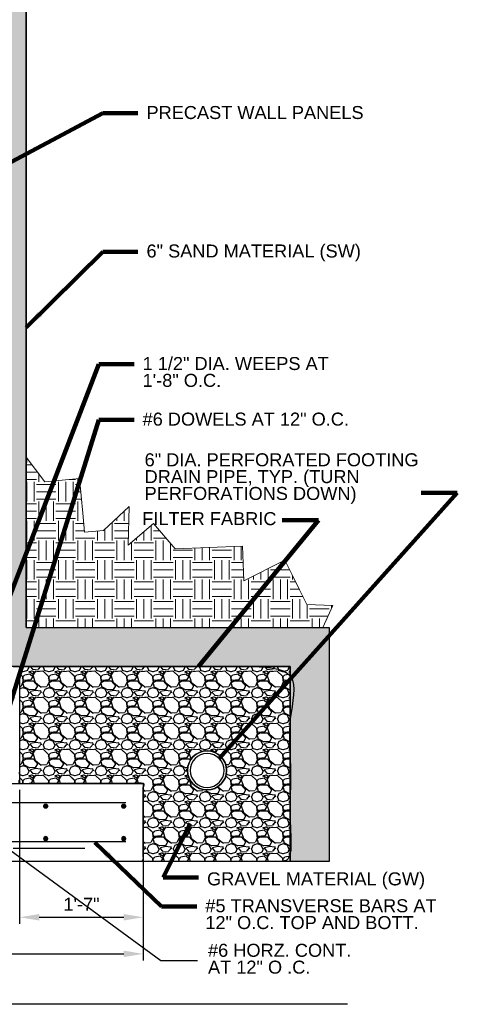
# Model space of a CAD drawing. Header units: inches. Extents: x 804 to 1243, y 182 to 489.
# Tile 14 of 20: x 1176 to 1243, y 187 to 339. Entities that reach past the tile are written whole.
import ezdxf
from ezdxf.enums import TextEntityAlignment as Align

# ---------------------------------------------------------------- set-up
doc = ezdxf.new("R2010")
doc.units = ezdxf.units.IN
doc.header["$LTSCALE"] = 0.25
doc.header["$MEASUREMENT"] = 0
for name, color, linetype, lineweight in [('A-ANNO-NPLT', 7, 'Continuous', 18), ('G-ANNO-DIM', 1, 'Continuous', 18), ('G-ANNO-PATT', 9, 'Continuous', 18), ('G-ANNO-TEXT', 7, 'Continuous', 30), ('S-FNDN-FTNG', 48, 'Continuous', 25), ('S-REIN-RBAR', 5, 'Continuous', 25)]:
    doc.layers.add(name, color=color, linetype=linetype, lineweight=lineweight)
doc.styles.add("3 4 1'-0", font='arial.ttf', dxfattribs={"height": 2})
doc.dimstyles.new("3 4 1'-0", dxfattribs={"dimtxt": 2, "dimasz": 3, "dimexe": 1, "dimexo": 1, "dimgap": 1, "dimtad": 1, "dimdec": 4, "dimzin": 11, "dimdsep": 46, "dimlunit": 4, "dimtxsty": "3 4 1'-0", "dimcen": 0, "dimadec": 4, "dimazin": 3, "dimtfac": 1, "dimtdec": 0, "dimtofl": 0, "dimtmove": 0, "dimatfit": 3, "dimfxl": 1, "dimfrac": 2, "dimtolj": 1, "dimtzin": 11, "dimarcsym": 0})

# ---------------------------------------------------------------- blocks, each defined once
blk = doc.blocks.new('REINFDOT')
at = {"color": 0}
for radius in [0.00313, 0.00187, 0.000625]:
    blk.add_circle((0, 0), radius, dxfattribs=at)
blk = doc.blocks.new('REINF. DOT')
at = {"layer": 'S-REIN-RBAR', "extrusion": (0, 0, -1), "xscale": 100, "yscale": -100, "zscale": 100, "rotation": 90}
blk.add_blockref('REINFDOT', (-36.533405, 24.589429), dxfattribs=at)
blk = doc.blocks.new('REINF. DOT_1')
at = {"layer": 'S-REIN-RBAR', "xscale": 100, "yscale": 100, "zscale": 100, "rotation": 90}
blk.add_blockref('REINFDOT', (36.533405, 24.589429), dxfattribs=at)
blk = doc.blocks.new('*D54')
at = {"layer": 'G-ANNO-DIM', "color": 0, "linetype": 'ByBlock', "lineweight": -2, "transparency": 16777216}
for p, q in [((1194.84, 214.35), (1194.84, 194.13)), ((1128.84, 208.35), (1128.84, 194.13))]:
    blk.add_line(p, q, dxfattribs=at)
at = {"layer": 'G-ANNO-DIM', "color": 0, "lineweight": -2, "transparency": 16777216}
blk.add_line((1131.84, 195.13), (1191.84, 195.13), dxfattribs=at)
at = {"layer": 'G-ANNO-DIM', "color": 0, "transparency": 16777216}
for points in [[(1131.84, 195.63), (1131.84, 194.63), (1128.84, 195.13)], [(1191.84, 195.63), (1191.84, 194.63), (1194.84, 195.13)]]:
    blk.add_solid(points, dxfattribs=at)
at = {"layer": 'G-ANNO-DIM', "color": 0, "transparency": 16777216, "insert": (1161.84, 197.15), "char_height": 2, "attachment_point": 5, "style": "3 4 1'-0"}
blk.add_mtext('\\A1;5\'-6"', dxfattribs=at)
blk = doc.blocks.new('*D50')
at = {"layer": 'G-ANNO-DIM', "color": 0, "linetype": 'ByBlock', "lineweight": -2, "transparency": 16777216}
for p, q in [((1175.84, 220.35), (1175.84, 199.76)), ((1194.84, 220.35), (1194.84, 199.76))]:
    blk.add_line(p, q, dxfattribs=at)
at = {"layer": 'G-ANNO-DIM', "color": 0, "lineweight": -2, "transparency": 16777216}
blk.add_line((1178.84, 200.76), (1191.84, 200.76), dxfattribs=at)
at = {"layer": 'G-ANNO-DIM', "color": 0, "transparency": 16777216}
for points in [[(1178.84, 201.26), (1178.84, 200.26), (1175.84, 200.76)], [(1191.84, 201.26), (1191.84, 200.26), (1194.84, 200.76)]]:
    blk.add_solid(points, dxfattribs=at)
at = {"layer": 'G-ANNO-DIM', "color": 0, "transparency": 16777216, "insert": (1185.34, 202.76), "char_height": 2, "attachment_point": 5, "style": "3 4 1'-0"}
blk.add_mtext('\\A1;1\'-7"', dxfattribs=at)
blk = doc.blocks.new('REINF. DOT_2')
at = {"layer": 'A-ANNO-NPLT', "color": 7, "xscale": 100, "yscale": 100, "zscale": 100, "rotation": 90}
blk.add_blockref('REINFDOT', (36.533405, 24.589429), dxfattribs=at)
blk = doc.blocks.new('23')
at = {"layer": 'G-ANNO-TEXT'}
h = blk.add_hatch(dxfattribs=at)
h.set_pattern_fill('GRAVEL', color=256, style=0, pattern_type=2)
h.set_pattern_definition([(200.5562, (1256.31774, 220.0331), (-12.0000398, -4.0000394), [0.68352, -101.84494]), (4.7637, (1265.3624, 219.7573), (-36.000118, -4.00004), [1.0032, -47.16334]), (4.7637, (1261.3624, 219.7573), (-36.000118, -4.00004), [1.0032, -47.16334]), (4.7637, (1257.3624, 219.7573), (-36.000118, -4.00004), [1.0032, -47.16334]), (332.3539, (1256.5181, 220.16776), (-60.0001968, 32.0003154), [0.94826, -93.87834]), (332.3539, (1260.5181, 220.16774), (-60.0001968, 32.0003154), [0.94826, -93.87834]), (332.3539, (1264.5181, 220.16773), (-60.0001968, 32.0003154), [0.94826, -93.87834]), (285.255, (1256.3243, 220.7035), (-5e-07, -4.00004), [0.5824, -45.02504]), (285.255, (1260.3243, 220.7035), (-5e-07, -4.00004), [0.5824, -45.02504]), (285.255, (1264.3243, 220.7035), (-5e-07, -4.00004), [0.5824, -45.02504]), (213.6902, (1256.849, 221.1228), (-12.00004, -4.00004), [0.59193, -13.83035]), (213.6902, (1260.8492, 221.1228), (-12.00004, -4.00004), [0.59196, -13.8303]), (213.6902, (1256.8825, 217.146), (-12.00004, -4.00004), [0.04047, -14.3818]), (213.6902, (1264.8492, 221.1228), (-12.00004, -4.00004), [0.592, -13.8303]), (213.6902, (1260.8825, 217.1458), (-12.00004, -4.00004), [0.04043, -14.38185]), (213.6902, (1264.8825, 217.1458), (-12.00004, -4.00004), [0.0404, -14.3819]), (180, (1257.909, 221.072), (-12.00004, 4.00004), [1.04, -10.96004]), (181.7357, (1261.9088, 221.07213), (-120.0003939, -4.0000393), [1.04, -131.02103]), (180, (1265.909, 221.072), (-12.00004, 4.00004), [1.04, -10.96004]), (131.987, (1266.6435, 220.2974), (-12.00004, 12.000118), [1.0763, -52.73858]), (131.987, (1262.6435, 220.2974), (-12.00004, 12.000118), [1.0763, -52.73858]), (131.987, (1258.6435, 220.2974), (-12.00004, 12.000118), [1.0763, -52.73858]), (59.0364, (1266.2683, 219.7665), (-12.00004, -16.000157), [0.5557, -22.7683]), (59.0364, (1262.2682, 219.7665), (-12.00004, -16.000157), [0.5557, -22.7683]), (59.0364, (1258.2682, 219.7665), (-12.00004, -16.000157), [0.5557, -22.7683]), (90, (1264.309, 217.512), (-12, -4), [0.24, -3.76004]), (90, (1260.309, 217.512), (-12, -4), [0.24, -3.76004]), (90, (1256.309, 217.512), (-12, -4), [0.24, -3.76004]), (118.6103, (1264.4702, 217.1657), (-12.000039, 24.000236), [0.41182, -49.70845]), (118.6103, (1260.4702, 217.1657), (-12.000039, 24.000236), [0.41182, -49.70845]), (118.6103, (1256.4702, 217.16575), (-12.000039, 24.000236), [0.41182, -49.70845]), (186.91127, (1257.50257, 217.2588), (-96.0003153, -12.0001185), [1.00718, -131.95943]), (186.91127, (1261.50257, 217.2588), (-96.0003153, -12.0001185), [1.00718, -131.95943]), (186.91127, (1265.50257, 217.25882), (-96.0003153, -12.0001185), [1.00718, -131.95943]), (236.3101, (1257.8411, 217.7668), (-12.00004, -16.000158), [0.5769, -42.69007]), (236.3101, (1261.8411, 217.7668), (-12.00004, -16.000158), [0.5769, -42.69007]), (236.3101, (1265.8411, 217.7668), (-12.00004, -16.000158), [0.5769, -42.69007]), (354.28937, (1258.25637, 219.6541), (-84.0002761, 8.000078), [0.7642, -119.8347]), (354.28937, (1262.25636, 219.65408), (-84.0002761, 8.000078), [0.7642, -119.8347]), (354.28937, (1266.25636, 219.65408), (-84.0002761, 8.000078), [0.7642, -119.8347]), (14.0363, (1265.4784, 219.4899), (-36.000118, -8.000078), [0.82462, -48.65283]), (14.0363, (1261.4784, 219.4899), (-36.000118, -8.000078), [0.82462, -48.65283]), (14.0363, (1257.4784, 219.4899), (-36.000118, -8.000078), [0.82462, -48.65283]), (74.745, (1265.4278, 219.237), (5e-07, -4.00004), [0.20396, -45.4035]), (74.745, (1261.4278, 219.237), (5e-07, -4.00004), [0.20396, -45.4035]), (74.745, (1257.4278, 219.237), (5e-07, -4.00004), [0.20396, -45.4035]), (110.556, (1263.1588, 219.2871), (-12.00004, 28.000275), [0.34176, -33.83456]), (110.556, (1259.1588, 219.2871), (-12.00004, 28.000275), [0.34176, -33.83456]), (110.556, (1255.1588, 219.2872), (-12.00004, 28.000275), [0.34176, -33.83456]), (163.1415, (1264.94712, 219.8282), (-120.000394, 36.0003543), [0.67052, -137.25752]), (163.1415, (1260.94712, 219.8282), (-120.000394, 36.0003543), [0.67052, -137.25752]), (163.1415, (1256.94712, 219.8282), (-120.000394, 36.0003543), [0.67052, -137.25752]), (113.1985, (1265.2173, 219.2633), (-12.00004, 24.000236), [0.60926, -29.8541]), (113.1985, (1261.2173, 219.2633), (-12.00004, 24.000236), [0.60926, -29.8541]), (113.1985, (1257.2173, 219.2633), (-12.00004, 24.000236), [0.60926, -29.8541]), (246.8015, (1255.6664, 219.7756), (-12.00004, -24.000236), [0.5727, -29.89065]), (246.8015, (1259.6664, 219.7756), (-12.00004, -24.000236), [0.5727, -29.89065]), (246.8015, (1263.6664, 219.7756), (-12.00004, -24.000236), [0.5727, -29.89065]), (200.55617, (1260.31774, 220.0331), (-12.0000398, -4.0000394), [0.68352, -101.84494]), (200.55617, (1264.31774, 220.0331), (-12.0000398, -4.0000394), [0.68352, -101.84494]), (196.50446, (1257.00908, 218.695), (-96.0003151, -28.0002765), [0.7088, -111.93265]), (196.50446, (1261.00907, 218.695), (-96.0003151, -28.0002765), [0.7088, -111.93265]), (196.50446, (1265.00907, 218.695), (-96.0003151, -28.0002765), [0.7088, -111.93265]), (246.8015, (1257.2693, 219.2836), (-12.00004, -24.000236), [0.60926, -29.8541]), (246.8015, (1261.2692, 219.2836), (-12.00004, -24.000236), [0.60926, -29.8541]), (246.8015, (1265.2692, 219.2836), (-12.00004, -24.000236), [0.60926, -29.8541]), (110.556, (1263.653, 218.7467), (-12.00004, 28.000275), [0.59464, -33.58168]), (110.556, (1259.653, 218.7467), (-12.00004, 28.000275), [0.59464, -33.58168]), (110.556, (1255.653, 218.7467), (-12.00004, 28.000275), [0.59464, -33.5817]), (163.49554, (1264.3045, 218.5029), (-96.0003151, 28.0002765), [0.7088, -111.93265]), (163.49554, (1260.3045, 218.5029), (-96.0003151, 28.0002765), [0.7088, -111.93265]), (163.49554, (1256.30452, 218.5029), (-96.0003151, 28.0002765), [0.7088, -111.93265]), (18.435, (1265.2183, 218.4805), (-12.00004, 1e-08), [0.50596, -12.1432]), (18.435, (1261.2183, 218.4805), (-12.00004, 1e-08), [0.50596, -12.1432]), (18.435, (1257.2183, 218.4805), (-12.00004, 1e-08), [0.50596, -12.1432]), (149.0361, (1265.82566, 218.1174), (-48.0001574, 28.000275), [0.69972, -69.27206]), (149.0361, (1261.82566, 218.1174), (-48.0001574, 28.000275), [0.69972, -69.27206]), (149.0361, (1257.82565, 218.1174), (-48.0001574, 28.000275), [0.69972, -69.27206]), (249.444, (1258.0078, 218.5107), (-12.00004, -28.000275), [0.4308, -33.7455]), (249.444, (1262.0078, 218.5107), (-12.00004, -28.000275), [0.4308, -33.7455]), (249.444, (1266.0078, 218.5107), (-12.00004, -28.000275), [0.4308, -33.7455]), (336.8013, (1257.709, 218.63574), (-36.0001184, 16.0001575), [0.30463, -91.08504]), (336.8013, (1261.709, 218.63574), (-36.0001184, 16.0001575), [0.30463, -91.08504]), (336.8013, (1265.709, 218.63573), (-36.0001184, 16.0001575), [0.30463, -91.08504]), (315, (1257.4325, 218.1466), (-12.00004, 8.00008), [0.5657, -16.405]), (314.9998, (1261.4325, 218.1466), (-12.00004, 8.00008), [0.5657, -16.405]), (314.9998, (1265.4325, 218.1466), (-12.00004, 8.00008), [0.5657, -16.405]), (8.6157, (1264.60308, 218.0408), (-24.000079, -4.0000391), [0.80895, -132.69806]), (8.6157, (1260.60307, 218.04078), (-24.000079, -4.0000391), [0.80895, -132.69806]), (8.6157, (1256.60307, 218.04078), (-24.000079, -4.000039), [0.80895, -132.69806]), (41.6337, (1264.2325, 217.6774), (-24.000079, -20.000197), [0.4252, -47.74147]), (41.6337, (1260.2325, 217.6774), (-24.000079, -20.000197), [0.4252, -47.74147]), (41.6337, (1256.2325, 217.6774), (-24.000079, -20.000197), [0.4252, -47.74147]), (317.4894, (1255.35786, 218.626), (-12.000039, 12.0001176), [1.2458, -63.8699]), (317.4894, (1259.35785, 218.626), (-12.000039, 12.0001176), [1.2458, -63.8699]), (317.4894, (1263.35784, 218.626), (-12.000039, 12.0001176), [1.2458, -63.8699]), (4.7637, (1266.3826, 218.5339), (-36.000118, -4.00004), [0.64423, -47.5223]), (4.7637, (1262.3826, 218.5339), (-36.000118, -4.00004), [0.96333, -47.2032]), (4.7637, (1258.3826, 218.5339), (-36.000118, -4.00004), [0.96333, -47.2032]), (4.7637, (1255.0246, 218.5874), (-36.000118, -4.00004), [0.3191, -47.84745]), (59.0364, (1265.8534, 217.8572), (-12.00004, -16.000157), [0.8438, -22.4802]), (59.0364, (1261.8534, 217.8572), (-12.00004, -16.000157), [0.8438, -22.4802]), (59.0364, (1257.8533, 217.8572), (-12.00004, -16.000157), [0.8438, -22.4802]), (108.4348, (1266.2673, 220.8039), (-12.00004, 32.000315), [0.3348, -37.61286]), (108.4348, (1266.1652, 217.1228), (-12.00004, 32.000315), [0.71513, -37.23255]), (108.4348, (1262.2673, 220.8039), (-12.00004, 32.000315), [0.33483, -37.61285]), (108.4348, (1262.1652, 217.1228), (-12.00004, 32.000315), [0.7151, -37.23256]), (108.4348, (1258.2673, 220.8039), (-12.00004, 32.000315), [0.33484, -37.61284]), (108.4348, (1258.1652, 217.1228), (-12.00004, 32.000315), [0.7151, -37.23258]), (142.1248, (1267.0246, 220.1871), (-12.00004, 8.000079), [0.96596, -44.64132]), (142.1248, (1263.1403, 220.0977), (-12.00004, 8.000079), [1.1121, -44.49516]), (142.1248, (1259.1402, 220.0977), (-12.00004, 8.000079), [1.1121, -44.49516]), (142.1248, (1255.1402, 220.0976), (-12.00004, 8.00008), [0.14614, -45.46114]), (182.7263, (1256.0011, 220.1823), (-12.0000396, -4e-07), [0.84095, -83.2545]), (182.7263, (1260.0011, 220.1823), (-12.0000396, -4e-07), [0.84095, -83.2545]), (182.7263, (1264.0011, 220.1823), (-12.0000396, -4e-07), [0.84095, -83.2545]), (246.8015, (1256.3812, 221.059), (-12.00004, -24.000236), [0.8246, -29.63874]), (246.8015, (1260.3812, 221.059), (-12.00004, -24.000236), [0.8246, -29.63874]), (246.8015, (1264.3812, 221.059), (-12.00004, -24.000236), [0.82462, -29.63874]), (270, (1256.297, 217.821), (-12, -4), [0.6994, -3.3006]), (270, (1256.33, 221.123), (-12, -4), [0.14154, -3.8585]), (270, (1260.297, 217.821), (-12, -4), [0.6994, -3.30064]), (270, (1260.33, 221.123), (-12, -4), [0.14155, -3.8585]), (270, (1264.297, 217.821), (-12, -4), [0.6994, -3.30065]), (270, (1264.33, 221.123), (-12, -4), [0.14156, -3.8585]), (48.013, (1266.7247, 218.9131), (-24.0000785, -28.000276), [0.4438, -53.37108]), (48.013, (1262.7247, 218.9131), (-24.0000785, -28.000276), [0.65115, -53.1637]), (48.013, (1258.7247, 218.91315), (-24.000079, -28.000276), [0.65115, -53.1637]), (48.013, (1255.0246, 219.2403), (-24.000079, -28.000276), [0.2074, -53.60748]), (355.2363, (1257.7993, 218.876), (-36.000118, 4.00004), [0.92347, -47.24307]), (355.2363, (1261.7993, 218.876), (-36.000118, 4.00004), [0.92347, -47.24307]), (355.2363, (1265.7993, 218.876), (-36.000118, 4.00004), [0.92347, -47.24307]), (311.987, (1257.4435, 219.2974), (-24.000079, 28.000276), [0.53814, -53.27672]), (311.987, (1261.4435, 219.2974), (-24.0000785, 28.000276), [0.53814, -53.27672]), (311.987, (1265.4435, 219.2974), (-24.0000785, 28.000276), [0.53814, -53.27672])])
h.paths.add_polyline_path([(1175.84468, 239.34531), (1175.84468, 227.39218), (1175.84468, 225.88698), (1175.84468, 221.34531), (1194.84468, 221.34531), (1194.84468, 215.34531), (1194.84468, 209.34531), (1217.45654, 209.34531), (1217.45654, 239.34531)])
edge = h.paths.add_edge_path(flags=17)
edge.add_arc((1204.65718, 223.34531), 3, 0, 360)
at = {"layer": 'G-ANNO-PATT'}
blk.add_line((1217.45654, 215.34531), (1217.45654, 209.34531), dxfattribs=at)
at = {"layer": 'G-ANNO-TEXT'}
for p, q in [((1176.84468, 245.34531, 3.51971), (1176.84468, 393.84531, 3.51971)), ((1226.22586, 187.37267, 3.51971), (827.84149, 187.37267, 3.51971))]:
    blk.add_line(p, q, dxfattribs=at)
at = {"layer": 'G-ANNO-TEXT', "elevation": 3.51971, "flags": 128}
for points in [[(959.02256, 393.84531), (1176.84468, 393.84531), (1176.84468, 245.34531), (1223.45654, 245.34531), (1223.45654, 209.34531), (1220.75017, 209.34531), (1217.45654, 209.34531), (1217.45654, 215.34531), (1217.45654, 215.34531), (1217.45654, 239.34531), (1174.84468, 239.34531), (1170.84468, 239.34531), (1170.84468, 239.34531), (1170.84468, 241.50231), (1170.84468, 369.18831), (1170.84468, 371.34531), (1169.21968, 371.34531), (1169.21968, 371.84531), (1169.21968, 387.34531), (959.02256, 387.34531)], [(1176.84468, 245.34531), (1223.45654, 245.34531), (1223.45654, 209.34531), (1194.84468, 209.34531)], [(1174.84468, 239.34531), (1217.45654, 239.34531), (1217.45654, 209.34531), (1194.84468, 209.34531)], [(1172.85439, 224.25695), (1167.55352, 216.04309), (1197.53785, 194.12626), (1203.19204, 194.12626)]]:
    blk.add_lwpolyline(points, dxfattribs=at)
blk.add_lwpolyline([(1201.65718, 223.34531, -1), (1207.65718, 223.34531, -1)], format="xyb", close=True, dxfattribs=at)
at = {"layer": 'G-ANNO-TEXT', "extrusion": (0, 0, -1)}
for radius in [3, 2.6063]:
    blk.add_circle((-1204.65718, 223.34531, -3.51971), radius, dxfattribs=at)
at = {"layer": 'G-ANNO-TEXT'}
blk.add_rational_spline([(1175.84468, 239.34531, 3.5197), (1175.84468, 233.36874, 3.5197), (1175.84468, 227.39218, 3.5197), (1175.84468, 226.63958, 3.5197), (1175.84468, 225.88698, 3.5197), (1175.84468, 223.61614, 3.5197), (1175.84468, 221.34531, 3.5197), (1185.34468, 221.34531, 3.5197), (1194.84468, 221.34531, 3.5197), (1194.84468, 218.34531, 3.5197), (1194.84468, 215.34531, 3.5197), (1194.84468, 212.34531, 3.5197), (1194.84468, 209.34531, 3.5197), (1206.15061, 209.34531, 3.5197), (1217.45654, 209.34531, 3.5197), (1217.45654, 224.34531, 3.5197), (1217.45654, 239.34531, 3.5197), (1196.65061, 239.34531, 3.5197), (1175.84468, 239.34531, 3.5197), (1175.84468, 239.34531, 3.5197), (1175.84468, 239.34531, 3.5197)], [1, 1, 1, 1, 1, 1, 1, 1, 1, 1, 1, 1, 1, 1, 1, 1, 1, 1, 1, 0.967770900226, 1], degree=2, knots=[0, 0, 0, 0.055555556, 0.055555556, 0.111111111, 0.111111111, 0.166666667, 0.166666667, 0.25, 0.25, 0.333333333, 0.333333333, 0.5, 0.5, 0.666666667, 0.666666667, 0.75, 0.75, 0.833333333, 0.833333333, 1, 1, 1], dxfattribs=at)
at = {"layer": 'S-FNDN-FTNG'}
blk.add_3dface([(1194.84468, 209.34531, 3.51971), (1128.84468, 209.34531, 3.51971), (1128.84468, 221.34531, 3.51971), (1194.84468, 221.34531, 3.51971)], dxfattribs=at)
at = {"layer": 'S-REIN-RBAR'}
for p, q in [((1192.1454, 218.34531, 3.51971), (1131.52911, 218.34531, 3.51971)), ((1192.1454, 212.34531, 3.51971), (1131.52911, 212.34531, 3.51971)), ((1185.84468, 211.34531, 3.51971), (1174.84468, 211.34531, 3.51971))]:
    blk.add_line(p, q, dxfattribs=at)
at = {"layer": 'S-REIN-RBAR', "rotation": 180}
for p in [(1216.37808, 242.43474, 3.51971), (1228.37808, 242.43474, 3.51971)]:
    blk.add_blockref('REINF. DOT_1', p, dxfattribs=at)
at = {"layer": 'S-REIN-RBAR', "extrusion": (0, 0, -1)}
for p in [(-1216.37808, 188.25588, -3.51971), (-1228.37808, 188.25588, -3.51971)]:
    blk.add_blockref('REINF. DOT', p, dxfattribs=at)
at = {"layer": 'G-ANNO-TEXT', "color": 7, "style": "3 4 1'-0"}
blk.add_text('6" SAND MATERIAL (SW)', height=2, dxfattribs=at).set_placement((1195.34104, 304.23262, 3.51971), align=Align.TOP_LEFT)
at = {"layer": 'G-ANNO-TEXT', "color": 7, "char_height": 2, "attachment_point": 1, "style": "3 4 1'-0"}
for s, insert, line_spacing_factor in [('PRECAST WALL PANELS', (1195.34104, 325.53081, 3.51971), 0.6), ('1 1/2" DIA. WEEPS AT\\P1\'-8" O.C.', (1194.7436, 286.92533, 3.51971), 0.776524), ('#6 DOWELS AT 12" O.C.', (1194.7436, 278.37606, 3.51971), 0.6), ('6" DIA. PERFORATED FOOTING\\PDRAIN PIPE, TYP. (TURN \\PPERFORATIONS DOWN)', (1195.05259, 272.1203, 3.51971), 0.776524), ('FILTER FABRIC', (1194.68341, 263.06732, 3.51971), 0.6), ('GRAVEL MATERIAL (GW)', (1204.65347, 207.66642, 3.51971), 0.6), ('#5 TRANSVERSE BARS AT \\P12" O.C. TOP AND BOTT.', (1204.39398, 203.53055, 3.51971), 0.776524), ('#6 HORZ. CONT.\\PAT 12" O .C.', (1204.80283, 196.67834, 3.51971), 0.776524)]:
    blk.add_mtext(s, dxfattribs=dict(at, insert=insert, line_spacing_factor=line_spacing_factor))
at = {"layer": 'G-ANNO-DIM'}
for base, p1, p2, picture, middle in [((1194.84468, 200.75707, 3.51971), (1175.84468, 221.34531, 3.51971), (1194.84468, 221.34531, 3.51971), '*D50', (1185.34468, 202.76116, 3.51971)), ((1194.84468, 195.12554, 3.51971), (1128.84468, 209.34531, 3.51971), (1194.84468, 215.34531, 3.51971), '*D54', (1161.84468, 197.14669, 3.51971))]:
    dim = blk.add_linear_dim(base=base, p1=p1, p2=p2, dimstyle="3 4 1'-0", override={"dimtdec": 4}, dxfattribs=at)
    dim.commit()
    dim.dimension.update_dxf_attribs({"geometry": picture, "text_midpoint": middle})
at = {"layer": 'G-ANNO-TEXT'}
for points in [[(1170.84468, 314.96401, 3.51971), (1188.61239, 324.42563, 3.51971), (1194.02491, 324.42563, 3.51971)], [(1176.84468, 291.45157, 3.51971), (1188.61239, 303.12743, 3.51971), (1194.02491, 303.12743, 3.51971)], [(1165.84468, 228.14218, 3.51971), (1188.01494, 285.82014, 3.51971), (1193.42747, 285.82014, 3.51971)], [(1173.84468, 231.90136, 3.51971), (1188.01494, 277.27087, 3.51971), (1193.42747, 277.27087, 3.51971)], [(1206.50011, 225.18824, 3.51971), (1243.13462, 266.03947, 3.51971), (1237.567, 266.03947, 3.51971)], [(1203.31808, 239.34531, 3.51971), (1221.78599, 261.8273, 3.51971), (1216.21837, 261.8273, 3.51971)], [(1202.03852, 215.205, 3.51971), (1197.92481, 206.86315, 3.51971), (1203.33733, 206.86315, 3.51971)], [(1187.39069, 212.27675, 3.51971), (1197.66532, 202.42536, 3.51971), (1203.07785, 202.42536, 3.51971)]]:
    blk.add_leader(points, dimstyle="3 4 1'-0", override={"dimscale": 1, "dimgap": 2, "dimclrd": 256, "dimlwd": 65535}, dxfattribs=at)

msp = doc.modelspace()

# ---------------------------------------------------------------- hatches: boundary and pattern name
at = {"layer": 'A-ANNO-NPLT'}
h = msp.add_hatch(dxfattribs=at)
h.set_pattern_fill('CONCRETE', color=256, scale=16.000619, style=0, pattern_type=2)
h.set_pattern_definition([(140.3968, (1194.0518, 361.361), (-7.7830976, 5.151577), [0.37502, -40.0316]), (140.3968, (1193.738, 357.7745), (-7.7830976, 5.151577), [0.375, -40.0316]), (140.3968, (1190.2907, 360.6672), (-7.7830976, 5.151577), [0.37502, -40.0316]), (82.1795, (1193.738, 357.7745), (-1.5e-06, -5.1515828), [0.30001, -56.89934]), (82.1795, (1194.0518, 361.36096), (-1.5e-06, -5.1515828), [0.30001, -56.89934]), (82.1795, (1190.2907, 360.6672), (-1.5e-06, -5.1515828), [0.30001, -56.89934]), (190.23262, (1193.76422, 358.07355), (-54.4816724, -10.3031553), [0.31872, -86.67908]), (190.23262, (1194.078, 361.66), (-54.4816724, -10.3031553), [0.31872, -86.67908]), (190.23262, (1190.3169, 360.9662), (-54.4816724, -10.3031553), [0.31872, -86.67908]), (136.60277, (1195.0423, 358.6993), (-38.9154792, 36.0610392), [0.56252, -74.41834]), (136.60277, (1189.3439, 358.03637), (-38.9154792, 36.0610392), [0.56252, -74.41834]), (186.8622, (1195.11136, 359.14416), (-38.9154785, -5.1515764), [0.47807, -85.75372]), (186.8622, (1189.41297, 358.48125), (-38.9154785, -5.1515764), [0.47807, -85.75372]), (81.4086, (1195.0423, 358.6993), (1e-07, -5.1515715), [0.45002, -51.65038]), (81.4086, (1189.3439, 358.0364), (1e-07, -5.1515715), [0.45002, -51.65038]), (110.6918, (1196.2884, 359.6927), (-6e-07, -5.151579), [0.375, -21.65217]), (110.6918, (1192.6625, 360.9093), (-6e-07, -5.151579), [0.37502, -21.65217]), (110.6918, (1190.6494, 357.9246), (-6e-07, -5.151579), [0.37502, -21.65217]), (110.6918, (1189.0366, 362.1259), (-6e-07, -5.151579), [0.375, -21.65217]), (56.11964, (1196.2884, 359.69266), (-23.349286, -36.061037), [0.30001, -55.54677]), (56.11964, (1190.64935, 357.9246), (-23.349286, -36.061037), [0.30001, -55.54677]), (56.11964, (1192.6625, 360.9093), (-23.349286, -36.061037), [0.30001, -55.54677]), (56.11964, (1189.0366, 362.1259), (-23.349286, -36.061037), [0.30001, -55.54677]), (161.6882, (1190.8172, 358.1735), (-7.783098, 5.151584), [0.31872, -16.0778]), (161.6882, (1196.4562, 359.9415), (-7.783098, 5.151584), [0.31872, -16.0778]), (161.6882, (1192.8304, 361.1582), (-7.783098, 5.151584), [0.31872, -16.0778]), (161.6882, (1189.2045, 362.3748), (-7.783098, 5.151584), [0.31872, -16.0778])])
h.paths.add_polyline_path([(1162.2170189, 387.3454231), (1166.7481223, 387.3454231), (1169.2172898, 387.3454231), (1169.2172898, 386.1425766), (1169.2172898, 371.8448233), (1169.2172898, 371.4451918), (1169.2172898, 371.344804), (1170.8423607, 371.344804), (1170.8423607, 369.1877125), (1170.8423607, 320.851874), (1170.8423607, 241.4967711), (1170.8423607, 239.3396956), (1174.8425155, 239.3396956), (1217.4560206, 239.3396956), (1217.4560206, 215.3387668), (1217.4560206, 209.3385346), (1220.7497801, 209.3385346), (1223.4562528, 209.3385346), (1223.4562528, 245.3399278), (1176.8425929, 245.3399278), (1176.8425929, 365.3053062), (1176.4856351, 366.3088491), (1176.8425929, 365.9003853), (1176.8425929, 393.8456747), (1155.5715778, 393.8456747), (1148.600956, 393.8456747), (1151.5446059, 387.3454231)])
h = msp.add_hatch(dxfattribs=at)
h.set_pattern_fill('EARTH', color=256, scale=0.160006, style=0, pattern_type=2)
h.set_pattern_definition([(270, (1169.792, 285.702), (6.00027, 6.00027), [3.0001, -3.00016]), (270, (1166.7917, 288.702), (6.00027, 6.00027), [3.0001, -3.00016]), (270, (1170.917, 285.702), (6.00027, 6.00027), [3.0001, -3.00016]), (270, (1167.917, 288.702), (6.00027, 6.00027), [3.0001, -3.00016]), (270, (1172.042, 285.702), (6.00027, 6.00027), [3.0001, -3.00016]), (270, (1169.042, 288.702), (6.00027, 6.00027), [3.0001, -3.00016]), (180, (1169.417, 283.0766), (6.00027, 6.00027), [3.0001, -3.00016]), (180, (1172.417, 286.077), (6.00027, 6.00027), [3.0001, -3.00016]), (180, (1169.417, 284.2017), (6.00027, 6.00027), [3.0001, -3.00016]), (180, (1172.417, 287.202), (6.00027, 6.00027), [3.0001, -3.00016]), (180, (1169.417, 285.327), (6.00027, 6.00027), [3.0001, -3.00016]), (180, (1172.417, 288.327), (6.00027, 6.00027), [3.0001, -3.00016])])
h.paths.add_polyline_path([(1222.4562141, 245.3399278), (1176.8425929, 245.3399278), (1176.8425929, 271.5381416), (1179.7051677, 267.7258661), (1185.0400302, 268.2341577), (1185.5483218, 262.8993113), (1185.8265566, 259.9791503), (1188.7467176, 260.2573851), (1192.6612371, 263.949896), (1192.5160795, 257.9954735), (1196.4355591, 261.3357628), (1199.7758484, 257.4162671), (1210.0811752, 257.8502519), (1210.3057759, 252.5167655), (1216.613652, 255.6717996), (1217.7466398, 253.4065919), (1218.8796437, 251.1413843), (1220.0126315, 248.8761766), (1224.0171225, 248.7007778)])
h = msp.add_hatch(dxfattribs=at)
h.set_pattern_fill('GRAVEL', color=256, scale=16.000619, style=0, pattern_type=2)
h.set_pattern_definition([(200.5562, (1256.3187, 220.02616), (-12.0005063, -4.0001943), [0.68355, -101.84889]), (4.7637, (1265.3637, 219.7504), (-36.001513, -4.000194), [1.00324, -47.16517]), (4.7637, (1261.3635, 219.7504), (-36.001513, -4.000194), [1.00324, -47.16517]), (4.7637, (1257.3634, 219.7504), (-36.001513, -4.000194), [1.00324, -47.16517]), (332.3539, (1256.5191, 220.16083), (-60.0025137, 32.0015507), [0.9483, -93.88197]), (332.3539, (1260.51924, 220.1608), (-60.0025137, 32.0015507), [0.9483, -93.88197]), (332.3539, (1264.5194, 220.1608), (-60.0025137, 32.0015507), [0.9483, -93.88197]), (285.255, (1256.3253, 220.6966), (-2e-06, -4.000187), [0.58242, -45.0268]), (285.255, (1260.3254, 220.6966), (-2e-06, -4.000187), [0.58242, -45.0268]), (285.255, (1264.3256, 220.6966), (-2e-06, -4.000187), [0.58242, -45.0268]), (213.6902, (1256.85, 221.116), (-12.00051, -4.0002), [0.59196, -13.8309]), (213.6902, (1260.8503, 221.116), (-12.00051, -4.0002), [0.592, -13.83086]), (213.6902, (1256.8835, 217.1388), (-12.00051, -4.0002), [0.04047, -14.38236]), (213.6902, (1264.8505, 221.116), (-12.00051, -4.0002), [0.59202, -13.83082]), (213.6902, (1260.8836, 217.1388), (-12.00051, -4.0002), [0.04043, -14.3824]), (213.6902, (1264.8838, 217.1387), (-12.00051, -4.0002), [0.0404, -14.38244]), (180, (1257.91, 221.0652), (-12.0005, 4.00019), [1.04004, -10.96046]), (181.7357, (1261.90998, 221.06523), (-120.0050409, -4.0001948), [1.04004, -131.0261]), (180, (1265.91, 221.0652), (-12.0005, 4.00019), [1.04004, -10.96046]), (131.987, (1266.6449, 220.2904), (-12.000503, 12.000581), [1.07633, -52.74062]), (131.987, (1262.6447, 220.29045), (-12.000503, 12.000581), [1.07633, -52.74062]), (131.987, (1258.6446, 220.2905), (-12.000503, 12.000581), [1.07633, -52.7406]), (59.0364, (1266.2696, 219.7595), (-12.00051, -16.00077), [0.5557, -22.7692]), (59.0364, (1262.2694, 219.7595), (-12.00051, -16.00077), [0.5557, -22.7692]), (59.0364, (1258.2692, 219.7595), (-12.00051, -16.00077), [0.5557, -22.7692]), (90, (1264.31, 217.505), (-12.0005, -4.0002), [0.24, -3.7602]), (90, (1260.31, 217.505), (-12.0005, -4.0002), [0.24, -3.7602]), (90, (1256.31, 217.505), (-12.0005, -4.0002), [0.24, -3.7602]), (118.6103, (1264.4715, 217.1587), (-12.000506, 24.001168), [0.41184, -49.71037]), (118.6103, (1260.4713, 217.1587), (-12.000506, 24.001168), [0.41184, -49.71037]), (118.6103, (1256.4711, 217.1587), (-12.000506, 24.001168), [0.41184, -49.71037]), (186.91127, (1257.50357, 217.25177), (-96.0040354, -12.0005839), [1.00722, -131.96455]), (186.91127, (1261.50373, 217.25177), (-96.0040354, -12.0005839), [1.00722, -131.96455]), (186.91127, (1265.50388, 217.25177), (-96.0040354, -12.0005839), [1.00722, -131.96455]), (236.3101, (1257.8422, 217.7598), (-12.000506, -16.00078), [0.5769, -42.6917]), (236.3101, (1261.8423, 217.7598), (-12.000506, -16.00078), [0.57692, -42.6917]), (236.3101, (1265.8425, 217.7598), (-12.000506, -16.00078), [0.57692, -42.6917]), (354.28937, (1258.2574, 219.64713), (-84.003531, 8.0003878), [0.76424, -119.83934]), (354.28937, (1262.25755, 219.64713), (-84.003531, 8.0003878), [0.76424, -119.83934]), (354.28937, (1266.2577, 219.6471), (-84.003531, 8.0003878), [0.76424, -119.83934]), (14.0363, (1265.4797, 219.4829), (-36.001516, -8.000389), [0.82466, -48.6547]), (14.0363, (1261.4796, 219.4829), (-36.001516, -8.000389), [0.82466, -48.6547]), (14.0363, (1257.4794, 219.4829), (-36.001516, -8.000389), [0.82466, -48.6547]), (74.745, (1265.4291, 219.2301), (2e-06, -4.000187), [0.20398, -45.40525]), (74.745, (1261.429, 219.23), (2e-06, -4.000187), [0.20398, -45.40525]), (74.745, (1257.4288, 219.23), (2e-06, -4.000187), [0.20398, -45.40525]), (110.556, (1263.16, 219.2802), (-12.000501, 28.001353), [0.34177, -33.83587]), (110.556, (1259.1599, 219.2802), (-12.000501, 28.001353), [0.34177, -33.83587]), (110.556, (1255.1597, 219.2802), (-12.0005, 28.001353), [0.34177, -33.83587]), (163.1415, (1264.94842, 219.82124), (-120.005044, 36.0017485), [0.67055, -137.26283]), (163.1415, (1260.94826, 219.82124), (-120.005044, 36.0017485), [0.67055, -137.26283]), (163.1415, (1256.9481, 219.82124), (-120.005044, 36.0017485), [0.67055, -137.26283]), (113.1985, (1265.2186, 219.2563), (-12.0005, 24.00116), [0.6093, -29.85525]), (113.1985, (1261.2184, 219.2563), (-12.0005, 24.00116), [0.6093, -29.85525]), (113.1985, (1257.2183, 219.2563), (-12.0005, 24.00116), [0.6093, -29.85525]), (246.8015, (1255.6674, 219.7686), (-12.0005, -24.00116), [0.57273, -29.8918]), (246.8015, (1259.6675, 219.7686), (-12.0005, -24.00116), [0.57273, -29.8918]), (246.8015, (1263.6677, 219.7686), (-12.0005, -24.00116), [0.57273, -29.8918]), (200.55617, (1260.31885, 220.02616), (-12.0005063, -4.0001943), [0.68355, -101.84889]), (200.55617, (1264.319, 220.02616), (-12.0005063, -4.0001943), [0.68355, -101.84889]), (196.50446, (1257.01006, 218.688), (-96.0040303, -28.0013601), [0.70883, -111.93699]), (196.50446, (1261.0102, 218.688), (-96.0040303, -28.0013601), [0.70883, -111.93699]), (196.50446, (1265.01036, 218.688), (-96.0040303, -28.0013601), [0.70883, -111.93699]), (246.8015, (1257.2702, 219.2766), (-12.0005, -24.00116), [0.6093, -29.85525]), (246.8015, (1261.2704, 219.2766), (-12.0005, -24.00116), [0.6093, -29.85525]), (246.8015, (1265.2705, 219.2766), (-12.0005, -24.00116), [0.6093, -29.85525]), (110.556, (1263.6543, 218.7397), (-12.000501, 28.001353), [0.59466, -33.58298]), (110.556, (1259.6541, 218.7397), (-12.000501, 28.001353), [0.59466, -33.58298]), (110.556, (1255.654, 218.7397), (-12.0005, 28.001353), [0.59466, -33.583]), (163.49554, (1264.3058, 218.4959), (-96.0040303, 28.0013601), [0.70883, -111.93699]), (163.49554, (1260.30563, 218.4959), (-96.0040303, 28.0013601), [0.70883, -111.93699]), (163.49554, (1256.30548, 218.4959), (-96.0040303, 28.0013601), [0.70883, -111.937]), (18.435, (1265.2196, 218.4734), (-12.0005, 2e-06), [0.506, -12.14367]), (18.435, (1261.2195, 218.4734), (-12.0005, 2e-06), [0.506, -12.14367]), (18.435, (1257.2193, 218.4734), (-12.0005, 2e-06), [0.506, -12.14367]), (149.0361, (1265.827, 218.1104), (-48.002022, 28.0013627), [0.69974, -69.27474]), (149.0361, (1261.8268, 218.1104), (-48.002022, 28.0013627), [0.69974, -69.27474]), (149.0361, (1257.8267, 218.1104), (-48.002022, 28.0013627), [0.69974, -69.27474]), (249.444, (1258.0088, 218.5037), (-12.000501, -28.001353), [0.43083, -33.7468]), (249.444, (1262.009, 218.5037), (-12.000501, -28.001353), [0.43083, -33.7468]), (249.444, (1266.0091, 218.5037), (-12.000501, -28.001353), [0.43083, -33.7468]), (336.8013, (1257.71, 218.62875), (-36.001506, 16.0007747), [0.30465, -91.08856]), (336.8013, (1261.71015, 218.62873), (-36.001506, 16.0007747), [0.30465, -91.08856]), (336.8013, (1265.7103, 218.62873), (-36.001506, 16.0007747), [0.30465, -91.08856]), (315, (1257.4335, 218.1396), (-12.0005, 8.00039), [0.5657, -16.40563]), (314.9998, (1261.4337, 218.1396), (-12.0005, 8.000385), [0.5657, -16.40563]), (314.9998, (1265.4338, 218.1396), (-12.0005, 8.000385), [0.5657, -16.40563]), (8.6157, (1264.60436, 218.03377), (-24.0010098, -4.0001942), [0.80898, -132.7032]), (8.6157, (1260.6042, 218.03377), (-24.0010098, -4.0001942), [0.80898, -132.7032]), (8.6157, (1256.60405, 218.03377), (-24.0010098, -4.0001942), [0.80898, -132.7032]), (41.6337, (1264.2338, 217.6704), (-24.001002, -20.000967), [0.4252, -47.74332]), (41.6337, (1260.2336, 217.6704), (-24.001002, -20.000967), [0.4252, -47.74332]), (41.6337, (1256.2334, 217.6704), (-24.001002, -20.000967), [0.4252, -47.74332]), (317.4894, (1255.3588, 218.619), (-12.000504, 12.0005815), [1.24584, -63.87238]), (317.4894, (1259.3589, 218.619), (-12.000504, 12.0005815), [1.24584, -63.87238]), (317.4894, (1263.3591, 218.619), (-12.000504, 12.0005815), [1.24584, -63.87238]), (4.7637, (1266.3839, 218.5269), (-36.001513, -4.000194), [0.64426, -47.52414]), (4.7637, (1262.3838, 218.5269), (-36.001513, -4.000194), [0.96337, -47.20504]), (4.7637, (1258.3836, 218.5269), (-36.001513, -4.000194), [0.96337, -47.20504]), (4.7637, (1255.0255, 218.5804), (-36.001513, -4.000194), [0.3191, -47.8493]), (59.0364, (1265.8547, 217.8502), (-12.00051, -16.00077), [0.84384, -22.48106]), (59.0364, (1261.8546, 217.8502), (-12.00051, -16.00077), [0.84382, -22.48106]), (59.0364, (1257.8544, 217.8502), (-12.00051, -16.00077), [0.84382, -22.48106]), (108.4348, (1266.2686, 220.797), (-12.000506, 32.001557), [0.33483, -37.61432]), (108.4348, (1266.1666, 217.1157), (-12.000506, 32.001557), [0.71516, -37.234]), (108.4348, (1262.2685, 220.797), (-12.000506, 32.001557), [0.33484, -37.6143]), (108.4348, (1262.1664, 217.1157), (-12.000506, 32.001557), [0.71515, -37.234]), (108.4348, (1258.2683, 220.797), (-12.000506, 32.001557), [0.33486, -37.6143]), (108.4348, (1258.1663, 217.1157), (-12.000506, 32.001557), [0.71513, -37.234]), (142.1248, (1267.026, 220.1802), (-12.0005, 8.000387), [0.966, -44.64304]), (142.1248, (1263.1415, 220.0908), (-12.0005, 8.000387), [1.11216, -44.4969]), (142.1248, (1259.1413, 220.0907), (-12.0005, 8.000387), [1.11216, -44.4969]), (142.1248, (1255.1412, 220.0907), (-12.0005, 8.000387), [0.14615, -45.4629]), (182.7263, (1256.00206, 220.17535), (-12.000511, -6e-07), [0.841, -83.25773]), (182.7263, (1260.0022, 220.17535), (-12.000511, -6e-07), [0.841, -83.25773]), (182.7263, (1264.00237, 220.17535), (-12.000511, -6e-07), [0.841, -83.25773]), (246.8015, (1256.3822, 221.0521), (-12.0005, -24.00116), [0.82466, -29.6399]), (246.8015, (1260.3823, 221.052), (-12.0005, -24.00116), [0.82466, -29.6399]), (246.8015, (1264.3824, 221.052), (-12.0005, -24.00116), [0.82466, -29.6399]), (270, (1256.298, 217.814), (-12.0005, -4.0002), [0.69944, -3.30075]), (270, (1256.331, 221.116), (-12.0005, -4.0002), [0.14154, -3.85865]), (270, (1260.298, 217.814), (-12.0005, -4.0002), [0.69944, -3.30077]), (270, (1260.331, 221.116), (-12.0005, -4.0002), [0.14156, -3.85865]), (270, (1264.298, 217.814), (-12.0005, -4.0002), [0.6994, -3.3008]), (270, (1264.332, 221.116), (-12.0005, -4.0002), [0.14157, -3.85863]), (48.013, (1266.7261, 218.9061), (-24.0010065, -28.001357), [0.4438, -53.37315]), (48.013, (1262.72595, 218.9061), (-24.0010065, -28.001357), [0.65118, -53.16577]), (48.013, (1258.7258, 218.9062), (-24.001006, -28.001357), [0.65118, -53.16577]), (48.013, (1255.0255, 219.2333), (-24.001006, -28.001357), [0.2074, -53.60955]), (355.2363, (1257.8003, 218.869), (-36.001513, 4.000194), [0.9235, -47.2449]), (355.2363, (1261.8005, 218.869), (-36.001513, 4.000194), [0.9235, -47.2449]), (355.2363, (1265.8006, 218.869), (-36.001513, 4.000194), [0.9235, -47.2449]), (311.987, (1257.4445, 219.2904), (-24.001006, 28.001357), [0.53816, -53.27878]), (311.987, (1261.4447, 219.2904), (-24.001006, 28.001357), [0.53816, -53.27878]), (311.987, (1265.4448, 219.2904), (-24.0010065, 28.001357), [0.53816, -53.27878])])
h.paths.add_polyline_path([(1175.8425506, 239.3396908), (1175.8425506, 227.3860942), (1175.8425506, 225.8808367), (1175.8425506, 221.3389942), (1194.8432859, 221.3389942), (1194.8432859, 215.338762), (1194.8432859, 209.3385298), (1217.4560247, 209.3385298), (1217.4560247, 239.3396908)])
edge = h.paths.add_edge_path(flags=17)
edge.add_arc((1204.6561656, 223.3390716), 3.0001161, 0, 360)

# ---------------------------------------------------------------- linework, layer by layer
at = {"layer": 'A-ANNO-NPLT', "color": 7}
for p, q in [((1176.8425929, 245.3399278, 3.519705), (1176.8425929, 393.8456747, 3.519705)), ((1192.1439051, 218.3388829, 3.519705), (1131.5252712, 218.3388829, 3.519705)), ((1217.4560206, 215.3387668, 3.519705), (1217.4560206, 209.3385346, 3.519705)), ((1192.1439051, 212.3386507, 3.519705), (1131.5252712, 212.3386507, 3.519705)), ((1185.8429412, 211.338612, 3.519705), (1174.8425155, 211.338612, 3.519705))]:
    msp.add_line(p, q, dxfattribs=at)
at = {"layer": 'A-ANNO-NPLT', "color": 7, "elevation": 3.519705, "flags": 128}
for points in [[(959.0120353, 393.8456747), (1176.8425929, 393.8456747), (1176.8425929, 245.3399278), (1223.4562528, 245.3399278), (1223.4562528, 209.3385346), (1220.7497801, 209.3385346), (1217.4560206, 209.3385346), (1217.4560206, 215.3387668), (1217.4560206, 215.3387668), (1217.4560206, 239.3396956), (1174.8425155, 239.3396956), (1170.8423607, 239.3396956), (1170.8423607, 239.3396956), (1170.8423607, 241.4967711), (1170.8423607, 369.1877125), (1170.8423607, 371.344804), (1169.2172898, 371.344804), (1169.2172898, 371.8448233), (1169.2172898, 387.3454231), (959.0120353, 387.3454231)], [(1170.8423607, 369.1877125), (1170.8423607, 320.851874), (1170.8423607, 241.4967711), (1170.8423607, 239.3396956), (1174.8425155, 239.3396956), (1217.4560206, 239.3396956), (1217.4560206, 215.3387668), (1217.4560206, 215.3387668), (1217.4560206, 209.3385346), (1220.7497801, 209.3385346), (1223.4562528, 209.3385346), (1223.4562528, 245.3399278), (1176.8425929, 245.3399278), (1176.8425929, 365.3053062)], [(1176.8425929, 245.3399278), (1223.4562528, 245.3399278), (1223.4562528, 209.3385346), (1194.8432895, 209.3385346)], [(1174.8425155, 239.3396956), (1217.4560206, 239.3396956), (1217.4560206, 209.3385346), (1194.8432895, 209.3385346)]]:
    msp.add_lwpolyline(points, dxfattribs=at)
for points in [[(1222.4562141, 245.3399278), (1176.8425929, 245.3399278), (1176.8425929, 271.5381416), (1179.7051677, 267.7258661), (1185.0400302, 268.2341577), (1185.5483218, 262.8993113), (1185.8265566, 259.9791503), (1188.7467176, 260.2573851), (1192.6612371, 263.949896), (1192.5160795, 257.9954735), (1196.4355591, 261.3357628), (1199.7758484, 257.4162671), (1210.0811752, 257.8502519), (1210.3057759, 252.5167655), (1216.613652, 255.6717996), (1217.7466398, 253.4065919), (1218.8796437, 251.1413843), (1220.0126315, 248.8761766), (1224.0171225, 248.7007778)], [(1194.8432895, 209.3385346), (1128.8407353, 209.3385346), (1128.8407353, 221.338999), (1194.8432895, 221.338999)]]:
    msp.add_lwpolyline(points, close=True, dxfattribs=at)
for points in [[(1175.8425542, 239.3396956), (1175.8425542, 227.386097), (1175.8425542, 225.8808387), (1175.8425542, 221.338999), (1194.8432895, 221.338999), (1194.8432895, 215.3387668), (1194.8432895, 209.3385346), (1217.4560206, 209.3385346), (1217.4560206, 239.3396956), (1175.8425542, 239.3396956, 0.127978)], [(1201.6560492, 223.3390764, 1), (1207.6562814, 223.3390764, 1)]]:
    msp.add_lwpolyline(points, format="xyb", close=True, dxfattribs=at)
at = {"layer": 'A-ANNO-NPLT', "color": 7}
for radius in [3.0001161, 2.6064001]:
    msp.add_circle((1204.6561653, 223.3390764, 3.519705), radius, dxfattribs=at)

# ---------------------------------------------------------------- block references
msp.add_blockref('23', (0, 0))
at = {"layer": 'A-ANNO-NPLT', "color": 7, "xscale": 1.000038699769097, "yscale": 1.000038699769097, "zscale": 1.000038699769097, "rotation": 180}
for p in [(1216.3775309, 242.4292391, 3.519705), (1228.3779953, 242.4292391, 3.519705)]:
    msp.add_blockref('REINF. DOT_2', p, dxfattribs=at)
at = {"layer": 'A-ANNO-NPLT', "color": 7, "extrusion": (0, 0, -1), "xscale": 1.000038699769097, "yscale": 1.000038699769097, "zscale": 1.000038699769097}
for p in [(-1216.3775309, 188.2482784, -3.519705), (-1228.3779953, 188.2482784, -3.519705)]:
    msp.add_blockref('REINF. DOT_2', p, dxfattribs=at)

doc.saveas('drawing.dxf')
